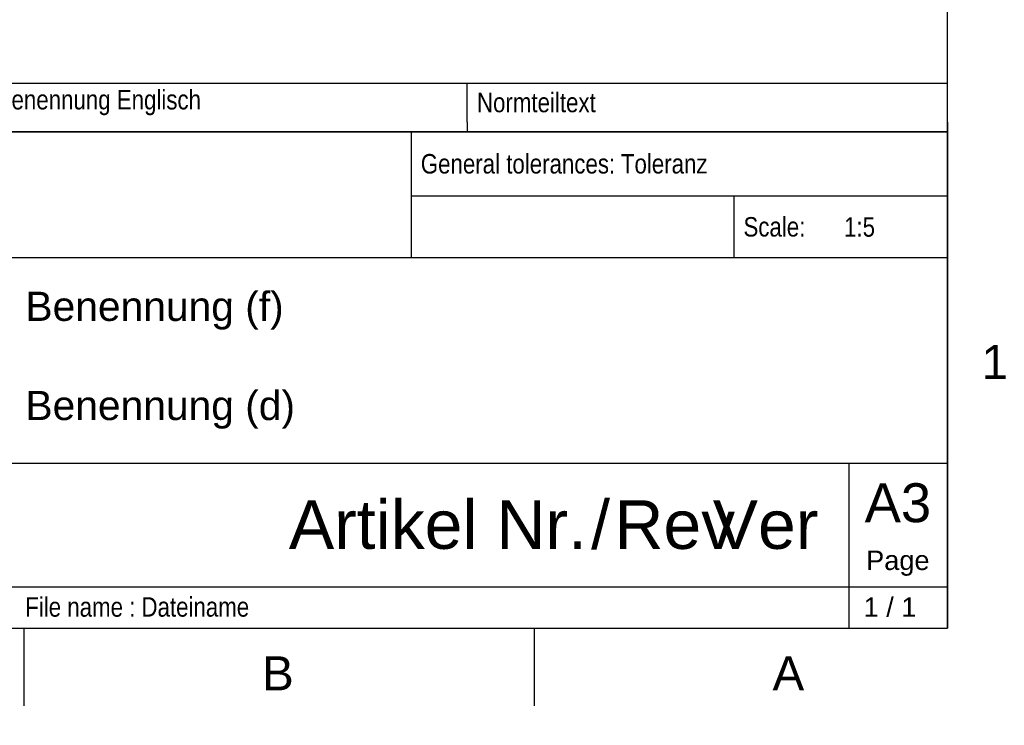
# Model space of a CAD drawing. Header units: millimetres. Extents: x 0 to 419, y 0 to 295.
# Tile 5 of 8: x 315 to 416, y 0 to 73. Entities that reach past the tile are written whole.
import ezdxf
from ezdxf import colors
from ezdxf.entities.mleader import LeaderData, LeaderLine
from ezdxf.math import Vec2, Vec3

# ---------------------------------------------------------------- set-up
doc = ezdxf.new("R2010")
doc.units = ezdxf.units.MM
for name, color, linetype in [('Cartouche', 7, 'Continuous'), ('Défaut', 7, 'Continuous'), ('Format', 7, 'Continuous'), ('Marges', 7, 'Continuous'), ('Standard', 7, 'Continuous')]:
    doc.layers.add(name, color=color, linetype=linetype)

# ---------------------------------------------------------------- blocks, each defined once
blk = doc.blocks.new('_Dot')
at = {"color": 0, "linetype": 'ByBlock', "lineweight": -2}
blk.add_line((-0.5, 0), (-1, 0), dxfattribs=at)
at = {"color": 0, "linetype": 'ByBlock', "const_width": 0.5}
blk.add_lwpolyline([(-0.25, 0, 1), (0.25, 0, 1)], format="xyb", close=True, dxfattribs=at)
blk = doc.blocks.new('SE5')
at = {"layer": 'Marges', "char_height": 3.5, "width": 3.7133, "attachment_point": 1}
for s, insert in [('{\\fArial|b0||i0||c0|p34;\\C7;\\H3.5;\\W1.;1}', (413.5, 39.09)), ('{\\fArial|b0||i0||c0|p34;\\C7;\\H3.5;\\W1.;B}', (339.5, 7.09)), ('{\\fArial|b0||i0||c0|p34;\\C7;\\H3.5;\\W1.;A}', (392, 7.09))]:
    blk.add_mtext(s, dxfattribs=dict(at, insert=insert))
blk = doc.blocks.new('SE4')
at = {"layer": 'Standard'}
blk.add_blockref('SE5', (0, 0), dxfattribs=at)

msp = doc.modelspace()

# ---------------------------------------------------------------- linework, layer by layer
at = {"layer": 'Cartouche', "color": 7, "linetype": 'Continuous'}
for p, q in [((410.0001, 61.0008), (220.0001, 61.0008)), ((354.8221, 61.0008), (354.8221, 48.0786)), ((354.8221, 54.4108), (410, 54.4108)), ((276.46, 48.0786), (410, 48.0786)), ((273.46, 26.9286), (410, 26.9286)), ((399.8401, 26.9286), (399.8399, 10.0086)), ((297.36, 14.2386), (410, 14.2386))]:
    msp.add_line(p, q, dxfattribs=at)
at = {"layer": 'Défaut', "color": 7, "linetype": 'Continuous'}
for p, q in [((220, 66.0008), (410, 66.0008)), ((360.6, 62.0008), (360.6, 66.0008)), ((410, 62.0008), (410, 66.0008)), ((360.6, 62.0008), (360.6, 61.0008)), ((410, 62.0008), (410, 61.0008)), ((220, 61.0008), (410, 61.0008)), ((220, 61.0008), (410, 61.0008)), ((410, 61.0008), (410, 10)), ((388.0121, 54.4108), (388.0121, 48.0808)), ((220, 10), (410, 10))]:
    msp.add_line(p, q, dxfattribs=at)
at = {"layer": 'Marges', "color": 7, "linetype": 'Continuous'}
for p, q in [((410, 10), (410, 287)), ((10, 10), (410, 10)), ((315, 10), (315, 2)), ((367.5, 10), (367.5, 2))]:
    msp.add_line(p, q, dxfattribs=at)

# ---------------------------------------------------------------- block references
msp.add_blockref('SE4', (0, 0))

# ---------------------------------------------------------------- texts
at = {"layer": 'Cartouche', "char_height": 2}
for s, insert, width, attachment_point in [('{\\fArial Narrow|b0||i0||c0|p34;\\C7;\\H2.;\\W1.;General tolerances:}', (355.8221, 57.702), 29.58847, 4), ('{\\fArial Narrow|b0||i0||c0|p34;\\C7;\\H2.;\\W1.;Toleranz}', (376.4026, 57.7054), 32.774717, 4), ('{\\fArial Narrow|b0||i0||c0|p34;\\C7;\\H2.;\\W1.;Scale:}', (389.0121, 51.2213), 9.626832, 4), ('{\\fArial|b0||i0||c0|p34;\\C7;\\H2.;\\W1.;Page}', (404.889, 16.6566), 9.662494, 5), ('{\\fArial Narrow|b0||i0||c0|p34;\\C7;\\H2.;\\W1.;File name :}', (315.1369, 12.1453), 19.97745, 4), ('{\\fArial Narrow|b0||i0||c0|p34;\\C7;\\H2.;\\W1.;Dateiname}', (327.0951, 12.1533), 71.671298, 4)]:
    msp.add_mtext(s, dxfattribs=dict(at, insert=insert, width=width, attachment_point=attachment_point))
at = {"layer": 'Défaut'}
for s, insert, char_height, width, attachment_point in [('{\\fArial Narrow|b0||i0||c0|p34;\\C7;\\H2.;\\W1.;Benennung Englisch}', (312.2, 64.0008), 2, 47.4, 4), ('{\\fArial Narrow|b0||i0||c0|p34;\\C7;\\H2.;\\W1.;Normteiltext}', (361.6, 64.0008), 2, 47.4, 4), ('{\\fArial|b0||i0||c0|p34;\\C7;\\H3.;\\W1.;Benennung (f)}', (315.1628, 42.6113), 3, 93.809481, 4), ('{\\fArial|b0||i0||c0|p34;\\C7;\\H3.;\\W1.;Benennung (d)}', (315.1628, 32.423), 3, 93.809481, 4), ('{\\fArial|b0||i0||c0|p34;\\C7;\\H5.;\\W1.;Artikel Nr.}', (372.9104, 20.6008), 5, 57.728847, 6), ('{\\fArial|b0||i0||c0|p34;\\C7;\\H5.;\\W1.;/}', (374.3158, 20.6), 5, 2.696999, 5), ('{\\fArial|b0||i0||c0|p34;\\C7;\\H5.;\\W1.;Rev}', (375.7364, 20.5957), 5, 21.11407, 4), ('{\\fArial|b0||i0||c0|p34;\\C7;\\H5.;\\W1.;Ver}', (385.8519, 20.6008), 5, 12.272205, 4)]:
    msp.add_mtext(s, dxfattribs=dict(at, insert=insert, char_height=char_height, width=width, attachment_point=attachment_point))
at = {"layer": 'Format', "insert": (404.8965, 22.8481), "char_height": 4, "width": 9.701766, "attachment_point": 5}
msp.add_mtext('{\\fArial|b0||i0||c0|p34;\\C7;\\H4.;\\W1.;A3}', dxfattribs=at)

# ---------------------------------------------------------------- leaders
at = {"layer": 'Cartouche', "color": 7, "linetype": 'Continuous'}
ml = msp.add_multileader_mtext('Standard', dxfattribs=at)
ml.set_content('{\\pxsm0.9;\\fArial|b0||i0||c0|p34;\\W1.;1 / 1\\P}', color=256)
ml.set_leader_properties()
ml.set_arrow_properties(name='DOT')
ml.build(insert=Vec2(0, 0))
ml.multileader.update_dxf_attribs({"leader_type": 0, "dogleg_length": 0, "arrow_head_size": 2})
ctx = ml.context
ctx.base_point, ctx.char_height, ctx.arrow_head_size, ctx.landing_gap_size = Vec3(399.7761, 12.1321), 2, 2, 0.7
ctx.text_align_type = 1
notes = []
notes.append((ctx, [(0, (0, 0, 0), (0, 0), (1, 0), 1, [])]))
ctx.mtext.insert, ctx.mtext.alignment = Vec3(404.0841, 13.1491), 2
at = {"layer": 'Standard', "color": 7, "linetype": 'Continuous'}
ml = msp.add_multileader_mtext('Standard', dxfattribs=at)
ml.set_content('{\\pxsm0.9;\\fArial Narrow|b0||i0||c0|p34;\\W1.;1:5\\P}', color=256)
ml.set_leader_properties()
ml.set_arrow_properties(name='DOT')
ml.build(insert=Vec2(0, 0))
ml.multileader.update_dxf_attribs({"leader_type": 0, "dogleg_length": 0, "arrow_head_size": 2})
ctx = ml.context
ctx.base_point, ctx.char_height, ctx.arrow_head_size, ctx.landing_gap_size = Vec3(397.3593, 51.2078), 2, 2, 0.7
notes.append((ctx, [(0, (0, 0, 0), (0, 0), (1, 0), 1, [])]))
ctx.mtext.insert = Vec3(399.3593, 52.2248)
for ctx, leaders in notes:
    for number, flags, end, landing, length, lines in leaders:
        leader = LeaderData()
        leader.index, (leader.has_last_leader_line, leader.has_dogleg_vector, leader.attachment_direction) = number, flags
        leader.last_leader_point, leader.dogleg_vector, leader.dogleg_length = Vec3(end), Vec3(landing), length
        for number, points, colour, breaks in lines:
            line = LeaderLine()
            line.index, line.vertices, line.color, line.breaks = number, Vec3.list(points), colors.encode_raw_color(colour), breaks
            leader.lines.append(line)
        ctx.leaders.append(leader)

doc.saveas('drawing.dxf')
